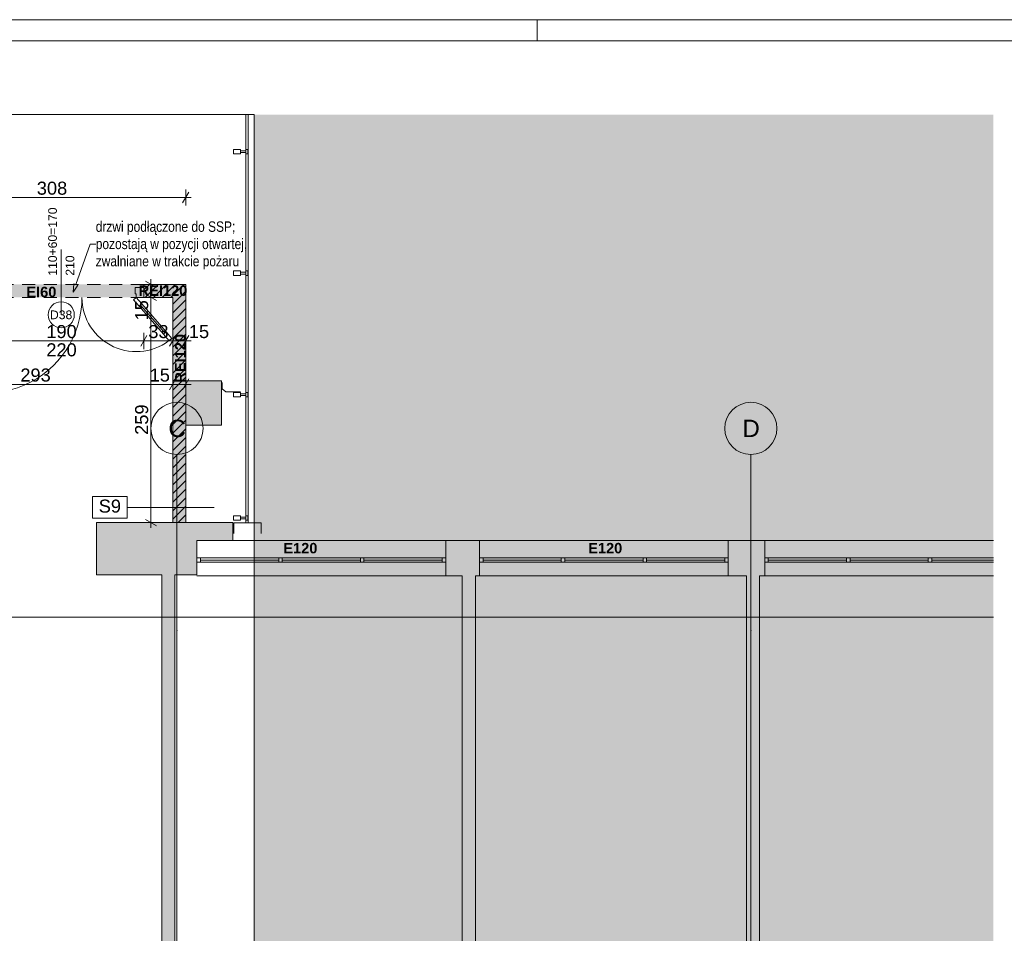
# Paper-space layout 'A-32 RZUT - PIĘTRO 2' of a CAD drawing. Header units: millimetres. Extents: x 0 to 800, y 0 to 550.
# Tile 17 of 17: x 321 to 547, y 340 to 550. Entities that reach past the tile are written whole.
import ezdxf
from ezdxf.xclip import XClip

# ---------------------------------------------------------------- set-up
doc = ezdxf.new("R2010")
doc.units = ezdxf.units.MM
doc.header["$MEASUREMENT"] = 0
doc.header["$XCLIPFRAME"] = 0
for name, pattern in [('DASHDOTX2', [1000, 500, -250, 0, -250]), ('Przer. długie kreski', [2.5, 1.5, -1]), ('PRZERYWANA_DU_A', [550, 350.0000000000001, -199.9999999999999])]:
    doc.linetypes.add(name, pattern=pattern)
for name, color, linetype, lineweight in [('0_Nr_pióra__2', 8, 'Continuous', 13), ('A_Arkusz_Nr_pióra__1', 7, 'Continuous', 20), ('A_podkład_Nr_pióra__2', 8, 'Continuous', 13), ('A_wymiary_Nr_pióra__1', 7, 'Continuous', 20), ('A_wymiary_Nr_pióra__2', 8, 'Continuous', 13), ('A_ściany proj_Nr_pióra__1', 7, 'Continuous', 20), ('A_ściany_Nr_pióra__1', 7, 'Continuous', 20), ('Drzwi Archicad_Nr_pióra__3', 252, 'Continuous', 13), ('Znaczniki drzwi Archicada_Nr_pióra__3', 252, 'Continuous', 13)]:
    doc.layers.add(name, color=color, linetype=linetype, lineweight=lineweight)
for name, color, linetype, lineweight, true_color in [('0_Nr_pióra__8', 7, 'Continuous', 13, 0x4c4c4c), ('A_Arkusz_Nr_pióra__237', 7, 'Continuous', 5, 0x343434), ('A_opis ścian_Nr_pióra__19', 7, 'Continuous', 5, 0x191919), ('A_opis_Nr_pióra__255', 7, 'Continuous', 15, 0x242424), ('A_opis_Nr_pióra__8', 7, 'Continuous', 13, 0x4c4c4c), ('A_osie_Nr_pióra__16', 7, 'Continuous', 5, 0x0f0f0f), ('A_osie_Nr_pióra__76', 7, 'Continuous', 5, 0x2d2d2d), ('A_ppoż proj_Nr_pióra__8', 7, 'Continuous', 13, 0x4c4c4c), ('A_ściany_Nr_pióra__19', 7, 'Continuous', 5, 0x191919), ('Okna Archicada_Nr_pióra__19', 7, 'Continuous', 5, 0x191919)]:
    doc.layers.add(name, color=color, linetype=linetype, lineweight=lineweight, true_color=true_color)
for name, color, linetype in [('A_podrys', 7, 'Continuous'), ('A_ppoż proj', 7, 'Continuous'), ('A_ściany', 7, 'Continuous'), ('A_ściany proj', 7, 'Continuous')]:
    doc.layers.add(name, color=color, linetype=linetype)
doc.styles.add('STYL_AUTOMATYCZNY_1', font='arial.ttf')
doc.styles.add('STYL_AUTOMATYCZNY_2', font='ARIALN.TTF')
doc.styles.add('STYL_AUTOMATYCZNY_3', font='arial.ttf')
doc.styles.add('STYL_AUTOMATYCZNY_4', font='arial.ttf')
doc.styles.add('STYL_AUTOMATYCZNY_5', font='arial.ttf')
pattern_1 = [(45, (-3193.413088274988, -647.6028358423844), (-0.9899494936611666, 0.9899494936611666), [])]

# ---------------------------------------------------------------- blocks, each defined once
blk = doc.blocks.new('Rysunek_1_1', base_point=(-3193.413088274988, -647.6028358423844))
at = {"linetype": 'Continuous', "lineweight": 0, "true_color": 0x484848}
blk.add_hatch(color=251, dxfattribs=at).paths.add_polyline_path([(544.9695813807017, 528.1668315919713), (374.969587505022, 528.1668315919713), (374.969587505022, 300.5468399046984), (544.9695813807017, 300.5468399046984)])
at = {"layer": 'A_ppoż proj', "linetype": 'Continuous', "lineweight": 0, "true_color": 0x121212}
blk.add_hatch(color=250, dxfattribs=at).paths.add_polyline_path([(297.560567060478, 489.1005955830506), (297.5602416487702, 486.100595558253), (356.1911294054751, 486.100595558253), (356.1911294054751, 434.3068322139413), (359.1911300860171, 434.3068322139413), (359.1911300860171, 489.1005955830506)])
at = {"layer": 'A_ściany', "linetype": 'Continuous', "lineweight": 0, "true_color": 0x000000}
for points in [[(359.1911296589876, 466.8868323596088), (359.1911296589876, 456.7268323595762), (367.3911296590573, 456.7268323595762), (367.3911296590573, 466.8868323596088)], [(369.9911296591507, 434.3068323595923), (338.6511296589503, 434.3068323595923), (338.6511296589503, 422.2468323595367), (361.7811296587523, 422.2468323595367), (361.7811296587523, 430.1668323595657), (369.9911296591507, 430.1668323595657)], [(426.7811296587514, 422.0668323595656), (426.7811296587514, 430.1668323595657), (418.9811296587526, 430.1668323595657), (418.9811296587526, 422.0668323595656)], [(492.381129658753, 422.0668323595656), (492.381129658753, 430.1668323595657), (483.9811296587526, 430.1668323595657), (483.9811296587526, 422.0668323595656)], [(356.6986703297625, 295.0468323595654), (356.6986703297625, 422.2468323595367), (353.6986703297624, 422.2468323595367), (353.6986703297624, 292.0468323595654)], [(425.8047299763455, 292.0468323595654), (425.8047299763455, 422.0668323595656), (422.8047299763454, 422.0668323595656), (422.8047299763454, 292.0468323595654)], [(491.1808190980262, 292.0468323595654), (491.1808190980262, 422.0668323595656), (488.1808190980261, 422.0668323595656), (488.1808190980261, 292.0468323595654)]]:
    blk.add_hatch(color=18, dxfattribs=at).paths.add_polyline_path(points)
at = {"layer": 'A_ściany proj', "linetype": 'Continuous', "lineweight": 0, "true_color": 0x000000}
h = blk.add_hatch(dxfattribs=at)
h.set_pattern_fill('bloczki_ceramiczne_0001', color=18, style=0, pattern_type=2)
h.set_pattern_definition(pattern_1)
h.paths.add_polyline_path([(349.5601339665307, 486.100595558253), (356.1911296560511, 486.100595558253), (359.1911296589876, 489.1005955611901), (349.5601339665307, 489.1005955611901)])
h = blk.add_hatch(dxfattribs=at)
h.set_pattern_fill('bloczki_ceramiczne_0001', color=18, style=0, pattern_type=2)
h.set_pattern_definition(pattern_1)
h.paths.add_polyline_path([(359.1911296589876, 434.3068323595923), (359.1911296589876, 489.1005955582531), (356.1911296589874, 486.100595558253), (356.1911296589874, 434.3068323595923)])
at = {"layer": '0_Nr_pióra__2', "color": 8, "linetype": 'PRZERYWANA_DU_A', "lineweight": 13, "ltscale": 2, "flags": 128}
for points in [[(374.9695795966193, 528.1668323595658), (60.83915919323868, 528.1668323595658)], [(544.9695795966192, 300.5468323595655), (374.9695795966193, 300.5468323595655), (374.9695795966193, 528.1668323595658)]]:
    blk.add_lwpolyline(points, dxfattribs=at)
at = {"layer": '0_Nr_pióra__8', "color": 251, "linetype": 'Continuous', "lineweight": 13, "ltscale": 2, "true_color": 0x4c4c4c, "flags": 128}
blk.add_lwpolyline([(371.7797204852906, 464.3620968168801), (368.4183325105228, 464.3620968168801), (367.5741483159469, 465.0374441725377), (367.5741483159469, 466.5268323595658)], dxfattribs=at)
at = {"layer": 'A_opis ścian_Nr_pióra__19', "color": 250, "linetype": 'Continuous', "lineweight": 5, "ltscale": 2, "true_color": 0x191919}
for p, q in [((345.7409580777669, 440.269141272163), (337.7409555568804, 440.269141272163)), ((337.7409555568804, 440.269141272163), (337.7409555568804, 435.3191372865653)), ((345.7409580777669, 435.3191372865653), (345.7409580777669, 440.269141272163)), ((345.7409580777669, 437.7940422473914), (365.7409569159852, 437.7940422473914)), ((337.7409555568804, 435.3191372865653), (345.7409580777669, 435.3191372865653))]:
    blk.add_line(p, q, dxfattribs=at)
at = {"layer": 'A_opis_Nr_pióra__255', "color": 250, "linetype": 'Continuous', "lineweight": 15, "ltscale": 2, "true_color": 0x242424}
for p, q in [((333.909558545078, 489.0524283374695), (337.190746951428, 498.3625043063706)), ((337.190746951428, 498.3625043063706), (338.498237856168, 498.3625043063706)), ((333.2893003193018, 487.2925071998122), (333.4379906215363, 489.2186291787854)), ((333.4379906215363, 489.2186291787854), (334.3811339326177, 488.8862349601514)), ((333.2893003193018, 487.2925071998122), (334.3811339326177, 488.8862349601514))]:
    blk.add_line(p, q, dxfattribs=at)
at = {"layer": 'A_osie_Nr_pióra__16', "color": 250, "linetype": 'DASHDOTX2', "lineweight": 5, "ltscale": 2, "true_color": 0x0f0f0f}
for p, q in [((357.1811296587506, 409.4627851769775), (357.1811321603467, 449.9649491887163)), ((489.1811296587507, 409.4627851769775), (489.1811289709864, 449.9649491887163)), ((544.9695777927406, 412.5468351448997), (96.57179472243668, 412.5468351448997)), ((357.1811329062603, 409.4627815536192), (357.1811329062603, 110.5468336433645)), ((489.1811322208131, 409.4627815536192), (489.1811322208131, 110.5468336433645))]:
    blk.add_line(p, q, dxfattribs=at)
for p in [(357.1811296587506, 409.4627851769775), (357.1811296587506, 409.4627851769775), (489.1811296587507, 409.4627851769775), (489.1811296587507, 409.4627851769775)]:
    blk.add_point(p, dxfattribs=at)
at = {"layer": 'A_osie_Nr_pióra__76', "color": 250, "linetype": 'Continuous', "lineweight": 5, "ltscale": 2, "true_color": 0x2d2d2d}
for centre in [(357.1811296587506, 455.9649460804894), (489.1811296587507, 455.9649460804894)]:
    blk.add_circle(centre, 6.000000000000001, dxfattribs=at)
at = {"layer": 'A_podkład_Nr_pióra__2', "color": 8, "linetype": 'Continuous', "lineweight": 13, "ltscale": 2}
for p, q in [((373.0510546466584, 528.1668301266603), (373.0510546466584, 434.2037174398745)), ((373.5601366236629, 434.2037174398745), (373.5601366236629, 528.1668301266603)), ((370.1722951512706, 519.1272643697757), (370.1722951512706, 520.1553927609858)), ((370.1722951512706, 520.1553927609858), (371.8173005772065, 520.1553927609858)), ((371.8173005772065, 519.1272643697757), (370.1722951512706, 519.1272643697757)), ((371.8173005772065, 520.1553927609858), (371.8173005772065, 519.1272643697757)), ((371.8173005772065, 519.8469505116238), (373.0510546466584, 519.8469505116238)), ((373.0510546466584, 519.4356991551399), (371.8173005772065, 519.4356991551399)), ((373.4623060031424, 520.1553927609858), (373.0510546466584, 520.1553927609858)), ((373.0510546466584, 519.1272643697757), (373.4623060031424, 519.1272643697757)), ((373.4623060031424, 519.1272643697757), (373.4623060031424, 520.1553927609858)), ((370.1722951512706, 491.1621198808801), (370.1722951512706, 492.1902557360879)), ((370.1722951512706, 492.1902557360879), (371.8173005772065, 492.1902557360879)), ((371.8173005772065, 492.1902557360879), (371.8173005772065, 491.1621198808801)), ((371.8173005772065, 491.8818134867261), (373.0510546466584, 491.8818134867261)), ((373.0510546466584, 491.4705621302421), (371.8173005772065, 491.4705621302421)), ((373.4623060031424, 492.1902557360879), (373.0510546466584, 492.1902557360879)), ((373.4623060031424, 491.1621198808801), (373.4623060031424, 492.1902557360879)), ((371.8173005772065, 491.1621198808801), (370.1722951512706, 491.1621198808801)), ((373.0510546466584, 491.1621198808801), (373.4623060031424, 491.1621198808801)), ((370.1722951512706, 463.1969828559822), (370.1722951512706, 464.2251112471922)), ((370.1722951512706, 464.2251112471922), (371.8173005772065, 464.2251112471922)), ((371.8173005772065, 463.1969828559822), (370.1722951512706, 463.1969828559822)), ((371.8173005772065, 464.2251112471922), (371.8173005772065, 463.1969828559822)), ((371.8173005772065, 463.9166764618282), (373.0510546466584, 463.9166764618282)), ((373.0510546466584, 463.5054251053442), (371.8173005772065, 463.5054251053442)), ((373.4623060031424, 464.2251112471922), (373.0510546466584, 464.2251112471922)), ((373.0510546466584, 463.1969828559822), (373.4623060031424, 463.1969828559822)), ((373.4623060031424, 463.1969828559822), (373.4623060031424, 464.2251112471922)), ((370.1722951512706, 434.8205944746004), (370.1722951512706, 435.8487228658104)), ((370.1722951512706, 435.8487228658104), (371.8173005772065, 435.8487228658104)), ((371.8173005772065, 434.8205944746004), (370.1722951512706, 434.8205944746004)), ((371.8173005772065, 435.8487228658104), (371.8173005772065, 434.8205944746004)), ((371.8173005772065, 435.5402806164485), (373.0510546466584, 435.5402806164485)), ((373.0510546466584, 435.1290292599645), (371.8173005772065, 435.1290292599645)), ((373.4623060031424, 435.8487228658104), (373.0510546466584, 435.8487228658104)), ((373.0510546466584, 434.8205944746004), (373.4623060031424, 434.8205944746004)), ((373.4623060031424, 434.8205944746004), (373.4623060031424, 435.8487228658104)), ((370.2601314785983, 431.8037136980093), (370.2601314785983, 434.2037174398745)), ((376.5601338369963, 434.2037174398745), (370.2601314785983, 434.2037174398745)), ((376.5601338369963, 434.2037174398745), (376.5601338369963, 431.8037136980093))]:
    blk.add_line(p, q, dxfattribs=at)
at = {"layer": 'A_wymiary_Nr_pióra__1', "color": 7, "linetype": 'Continuous', "lineweight": 20, "ltscale": 2}
for p, q in [((358.4694405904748, 507.8407292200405), (359.9128135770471, 510.3407281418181)), ((352.4411277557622, 488.3789070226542), (349.9411288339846, 489.8222800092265)), ((349.9411288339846, 486.822282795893), (352.4411277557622, 485.3789098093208)), ((350.2818230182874, 477.3505963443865), (348.8384425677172, 474.8505974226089)), ((356.9128163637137, 477.3505963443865), (355.4694433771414, 474.8505974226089)), ((358.4694405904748, 474.8505974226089), (359.9128135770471, 477.3505963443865)), ((356.9128163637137, 467.3505931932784), (355.4694433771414, 464.8505942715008)), ((358.4694405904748, 464.8505942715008), (359.9128135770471, 467.3505931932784)), ((349.9411288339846, 435.0285190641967), (352.4411277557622, 433.5851460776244))]:
    blk.add_line(p, q, dxfattribs=at)
at = {"layer": 'A_wymiary_Nr_pióra__2', "color": 8, "linetype": 'Continuous', "lineweight": 13, "ltscale": 2}
for p, q in [((359.191127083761, 507.2157313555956), (359.191127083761, 510.965726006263)), ((297.5601350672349, 509.0907324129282), (359.191127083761, 509.0907324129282)), ((359.191127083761, 509.0907324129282), (360.4136329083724, 509.0907324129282)), ((351.1911320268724, 489.1005935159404), (351.1911320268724, 490.3230918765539)), ((353.0661330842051, 489.1005935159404), (349.3161309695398, 489.1005935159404)), ((351.1911320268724, 486.1005963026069), (351.1911320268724, 489.1005935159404)), ((353.0661330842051, 486.1005963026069), (349.3161309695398, 486.1005963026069)), ((351.1911320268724, 434.3068325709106), (351.1911320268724, 486.1005963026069)), ((349.5601365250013, 474.2255920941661), (349.5601365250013, 477.9755942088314)), ((356.1911298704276, 474.2255920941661), (356.1911298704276, 477.9755942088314)), ((359.191127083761, 474.2255920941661), (359.191127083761, 477.9755942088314)), ((311.5601320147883, 476.1005931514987), (349.5601365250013, 476.1005931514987)), ((349.5601365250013, 476.1005931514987), (356.1911298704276, 476.1005931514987)), ((356.1911298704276, 476.1005931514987), (359.191127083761, 476.1005931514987)), ((359.191127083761, 476.1005931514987), (360.4136329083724, 476.1005931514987)), ((356.1911298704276, 464.2255964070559), (356.1911298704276, 467.9755985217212)), ((359.191127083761, 464.2255964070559), (359.191127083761, 467.9755985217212)), ((297.5601350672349, 466.1005974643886), (356.1911298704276, 466.1005974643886)), ((356.1911298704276, 466.1005974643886), (359.191127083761, 466.1005974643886)), ((359.191127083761, 466.1005974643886), (360.4136329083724, 466.1005974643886)), ((353.0661330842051, 434.3068325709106), (349.3161309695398, 434.3068325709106)), ((351.1911320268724, 433.084334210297), (351.1911320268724, 434.3068325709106))]:
    blk.add_line(p, q, dxfattribs=at)
at = {"layer": 'A_ściany proj_Nr_pióra__1', "color": 7, "linetype": 'Continuous', "lineweight": 20, "ltscale": 2}
for p, q in [((349.5601365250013, 488.4005974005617), (349.5601365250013, 489.1005935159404)), ((349.5601365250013, 486.1005963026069), (349.5601365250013, 488.4005974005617))]:
    blk.add_line(p, q, dxfattribs=at)
at = {"layer": 'A_ściany proj_Nr_pióra__1', "color": 7, "linetype": 'Continuous', "lineweight": 20, "ltscale": 2, "flags": 128}
for points in [[(359.1911296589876, 489.1005955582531), (349.5601339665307, 489.1005955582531)], [(359.1911296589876, 434.3068323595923), (359.1911296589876, 489.1005955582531)], [(349.5601337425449, 486.100595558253), (356.1911296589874, 486.100595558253)], [(356.1911296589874, 486.100595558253), (356.1911296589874, 434.3068323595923)], [(356.1911296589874, 434.3068323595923), (359.1911296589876, 434.3068323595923)]]:
    blk.add_lwpolyline(points, dxfattribs=at)
at = {"layer": 'A_ściany_Nr_pióra__1', "color": 7, "linetype": 'Continuous', "lineweight": 20, "ltscale": 2}
for p, q in [((418.9811314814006, 430.1668291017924), (418.9811314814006, 422.0668314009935)), ((426.7811287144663, 430.1668291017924), (426.7811287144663, 422.0668314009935)), ((483.9811333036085, 430.1668291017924), (483.9811333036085, 422.0668314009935)), ((492.3811314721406, 430.1668291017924), (492.3811314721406, 422.0668314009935))]:
    blk.add_line(p, q, dxfattribs=at)
at = {"layer": 'A_ściany_Nr_pióra__1', "color": 7, "linetype": 'Continuous', "lineweight": 20, "ltscale": 2, "flags": 128}
for points in [[(359.1911296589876, 466.8868323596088), (359.1911296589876, 456.7268323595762)], [(367.3911296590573, 466.8868323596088), (359.1911296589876, 466.8868323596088)], [(367.3911296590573, 456.7268323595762), (367.3911296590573, 466.8868323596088)], [(359.1911296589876, 456.7268323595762), (367.3911296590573, 456.7268323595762)], [(369.9911296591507, 434.3068323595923), (338.6511296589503, 434.3068323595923)], [(338.6511296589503, 434.3068323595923), (338.6511296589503, 422.2468323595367)], [(369.9911296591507, 430.1668323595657), (369.9911296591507, 434.3068323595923)], [(361.7811296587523, 422.2468323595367), (361.7811296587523, 430.1668323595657)], [(361.7811296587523, 430.1668323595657), (369.9911296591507, 430.1668323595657)], [(426.7811296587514, 430.1668323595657), (418.9811296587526, 430.1668323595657)], [(492.381129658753, 430.1668323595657), (483.9811296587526, 430.1668323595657)], [(338.6511296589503, 422.2468323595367), (353.6986703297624, 422.2468323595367)], [(353.6986703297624, 422.2468323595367), (353.6986703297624, 292.0468323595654)], [(356.6986703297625, 295.0468323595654), (356.6986703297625, 422.2468323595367)], [(356.6986703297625, 422.2468323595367), (361.7811296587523, 422.2468323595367)], [(418.9811296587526, 422.0668323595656), (422.8047299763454, 422.0668323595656)], [(422.8047299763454, 422.0668323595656), (422.8047299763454, 295.0468323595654)], [(425.8047299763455, 295.0468323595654), (425.8047299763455, 422.0668323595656)], [(425.8047299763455, 422.0668323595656), (426.7811296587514, 422.0668323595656)], [(483.9811296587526, 422.0668323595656), (488.1808190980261, 422.0668323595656)], [(488.1808190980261, 422.0668323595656), (488.1808190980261, 295.0468323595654)], [(491.1808190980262, 295.0468323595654), (491.1808190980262, 422.0668323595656)], [(491.1808190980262, 422.0668323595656), (492.381129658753, 422.0668323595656)]]:
    blk.add_lwpolyline(points, dxfattribs=at)
at = {"layer": 'A_ściany_Nr_pióra__19', "color": 250, "linetype": 'Continuous', "lineweight": 5, "ltscale": 2, "true_color": 0x191919}
for p, q in [((418.9811314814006, 430.1668291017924), (361.7811268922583, 430.1668291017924)), ((483.9811333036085, 430.1668291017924), (426.7811287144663, 430.1668291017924)), ((544.9695786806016, 430.1668325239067), (492.3811312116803, 430.1668325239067)), ((361.7811268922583, 422.0668314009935), (418.9811314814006, 422.0668314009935)), ((426.7811287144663, 422.0668314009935), (483.9811333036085, 422.0668314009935)), ((492.3811312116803, 422.0668358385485), (544.9695786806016, 422.0668358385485))]:
    blk.add_line(p, q, dxfattribs=at)
at = {"layer": 'Drzwi Archicad_Nr_pióra__3', "color": 252, "linetype": 'Przer. długie kreski', "lineweight": 13, "ltscale": 2}
for p, q in [((349.5601365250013, 489.1005935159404), (311.5601320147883, 489.1005935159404)), ((349.5601365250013, 486.1005963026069), (311.5601320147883, 486.1005963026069))]:
    blk.add_line(p, q, dxfattribs=at)
at = {"layer": 'Drzwi Archicad_Nr_pióra__3', "color": 252, "linetype": 'Continuous', "lineweight": 13, "ltscale": 2}
for p, q in [((347.5601358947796, 488.4005974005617), (347.5601358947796, 486.900595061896)), ((349.5601365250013, 488.4005974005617), (347.5601358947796, 488.4005974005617)), ((349.5601365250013, 488.4005974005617), (349.5601365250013, 489.1005935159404)), ((349.5601365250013, 486.1005963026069), (349.5601365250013, 488.4005974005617)), ((349.5601365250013, 486.1005963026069), (349.5601365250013, 488.4005974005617)), ((349.5601365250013, 486.1005963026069), (349.5601365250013, 488.4005974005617)), ((347.800133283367, 486.1005963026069), (347.1954449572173, 485.5768102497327)), ((347.1954449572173, 485.5768102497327), (348.504906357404, 484.0650894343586)), ((347.5601358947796, 486.900595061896), (347.800133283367, 486.900595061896)), ((347.800133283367, 486.900595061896), (347.800133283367, 486.1005963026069)), ((347.800133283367, 486.1005963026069), (349.5601365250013, 486.1005963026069)), ((349.1095946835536, 484.5888680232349), (347.800133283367, 486.1005963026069)), ((348.504906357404, 484.0650894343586), (349.1095946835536, 484.5888680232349)), ((354.3593677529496, 477.917263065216), (348.8072505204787, 484.3269787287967)), ((354.6617119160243, 478.179159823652), (354.0570235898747, 477.6553737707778)), ((355.9711733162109, 476.66743154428), (354.6617119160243, 478.179159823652)), ((354.0570235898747, 477.6553737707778), (355.3664849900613, 476.1436529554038)), ((355.3664849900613, 476.1436529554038), (355.9711733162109, 476.66743154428))]:
    blk.add_line(p, q, dxfattribs=at)
at = {"layer": 'Drzwi Archicad_Nr_pióra__3', "color": 252, "linetype": 'Continuous', "lineweight": 13, "ltscale": 2, "flags": 128}
for points in [[(354.3593656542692, 477.9172664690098), (348.8072499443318, 484.3269787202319), (348.5049050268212, 484.0650864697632), (354.0570207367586, 477.6553742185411)], [(354.6617105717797, 478.1791587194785), (349.1095948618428, 484.5888709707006), (348.8072499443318, 484.3269787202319), (354.3593656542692, 477.9172664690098)]]:
    blk.add_lwpolyline(points, close=True, dxfattribs=at)
at = {"layer": 'Drzwi Archicad_Nr_pióra__3', "color": 252, "linetype": 'Continuous', "lineweight": 13, "ltscale": 2}
for centre, radius, start, end in [((313.3201336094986, 486.100595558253), 21.99999999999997, 226.4420557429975, 0), ((347.8001336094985, 486.100595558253), 12.48, 180, 310.8992277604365)]:
    blk.add_arc(centre, radius, start, end, dxfattribs=at)
at = {"layer": 'Okna Archicada_Nr_pióra__19', "color": 250, "linetype": 'Continuous', "lineweight": 5, "ltscale": 2, "true_color": 0x191919}
for p, q in [((418.9811314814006, 426.166835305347), (361.7811268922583, 426.166835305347)), ((361.7811268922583, 426.166835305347), (361.7811268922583, 425.1668312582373)), ((362.5811331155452, 426.166835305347), (362.5811331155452, 425.1668312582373)), ((380.5811313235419, 426.166835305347), (380.5811313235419, 425.1668312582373)), ((381.3811300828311, 426.166835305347), (381.3811300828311, 425.1668312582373)), ((399.3811282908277, 426.166835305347), (399.3811282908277, 425.1668312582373)), ((400.1811270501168, 426.166835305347), (400.1811270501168, 425.1668312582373)), ((418.1811327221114, 426.166835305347), (418.1811327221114, 425.1668312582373)), ((418.9811314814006, 425.1668312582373), (418.9811314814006, 426.166835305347)), ((483.9811333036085, 426.166835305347), (426.7811287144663, 426.166835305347)), ((426.7811287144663, 426.166835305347), (426.7811287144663, 425.1668312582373)), ((427.5811274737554, 426.166835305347), (427.5811274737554, 425.1668312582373)), ((445.58113314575, 426.166835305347), (445.58113314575, 425.1668312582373)), ((446.3811319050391, 426.166835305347), (446.3811319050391, 425.1668312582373)), ((464.3811301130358, 426.166835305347), (464.3811301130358, 425.1668312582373)), ((465.1811288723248, 426.166835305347), (465.1811288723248, 425.1668312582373)), ((483.1811270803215, 426.166835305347), (483.1811270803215, 425.1668312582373)), ((483.9811333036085, 425.1668312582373), (483.9811333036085, 426.166835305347)), ((544.9695786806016, 426.1668325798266), (492.3811312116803, 426.1668325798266)), ((492.3811312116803, 426.1668325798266), (492.3811314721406, 425.1668312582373)), ((493.1811302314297, 426.166835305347), (493.1811302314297, 425.1668312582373)), ((511.1811284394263, 426.166835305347), (511.1811284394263, 425.1668312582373)), ((511.9811271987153, 426.166835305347), (511.9811271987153, 425.1668312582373)), ((529.98113287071, 426.166835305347), (529.98113287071, 425.1668312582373)), ((530.7811316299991, 426.166835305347), (530.7811316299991, 425.1668312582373)), ((361.7811268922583, 425.1668312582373), (418.9811314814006, 425.1668312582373)), ((362.5811331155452, 425.6668295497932), (380.5811313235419, 425.6668295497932)), ((381.3811300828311, 425.6668295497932), (399.3811282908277, 425.6668295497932)), ((400.1811270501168, 425.6668295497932), (418.1811327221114, 425.6668295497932)), ((426.7811287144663, 425.1668312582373), (483.9811333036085, 425.1668312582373)), ((427.5811274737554, 425.6668295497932), (445.58113314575, 425.6668295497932)), ((446.3811319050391, 425.6668295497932), (464.3811301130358, 425.6668295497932)), ((465.1811288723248, 425.6668295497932), (483.1811270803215, 425.6668295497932)), ((492.3811312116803, 425.1668344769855), (544.9695786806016, 425.1668344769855)), ((493.1811302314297, 425.6668295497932), (511.1811284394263, 425.6668295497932)), ((511.9811271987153, 425.6668295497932), (529.98113287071, 425.6668295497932)), ((530.7811309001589, 425.6668349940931), (544.9695759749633, 425.6668349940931))]:
    blk.add_line(p, q, dxfattribs=at)
at = {"layer": 'Znaczniki drzwi Archicada_Nr_pióra__3', "color": 252, "linetype": 'Continuous', "lineweight": 13, "ltscale": 2}
blk.add_line((330.5601342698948, 482.1005950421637), (330.5601342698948, 497.1005960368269), dxfattribs=at)
at = {"layer": 'Znaczniki drzwi Archicada_Nr_pióra__3', "color": 252, "linetype": 'Continuous', "lineweight": 13, "ltscale": 2, "flags": 128}
blk.add_lwpolyline([(327.5601336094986, 482.100595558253, 0.9999999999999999), (333.5601336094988, 482.100595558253, 0.9999999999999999)], format="xyb", close=True, dxfattribs=at)
at = {"layer": 'A_opis ścian_Nr_pióra__19', "color": 250, "linetype": 'Continuous', "lineweight": 5, "true_color": 0x191919, "insert": (341.7409551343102, 439.583428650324), "char_height": 3, "attachment_point": 2, "style": 'STYL_AUTOMATYCZNY_1'}
blk.add_mtext('\\A1;{\\pqc;\\fArial|b0|i0|c238|p0;\\W1.000000;S9}', dxfattribs=at)
at = {"layer": 'A_opis_Nr_pióra__8', "color": 251, "linetype": 'Continuous', "lineweight": 13, "true_color": 0x4c4c4c, "insert": (338.4982374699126, 498.0600329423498), "char_height": 2.399999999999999, "width": 36.24050789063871, "attachment_point": 4, "line_spacing_factor": 0.9926303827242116, "style": 'STYL_AUTOMATYCZNY_2'}
blk.add_mtext('\\A1;{\\pql;\\fArial Narrow|b0|i0|c238|p0;\\W1.000000;drzwi podłączone do SSP; pozostają w pozycji otwartej, zwalniane w trakcie pożaru}', dxfattribs=at)
at = {"layer": 'A_osie_Nr_pióra__76', "color": 250, "linetype": 'Continuous', "lineweight": 5, "true_color": 0x2d2d2d, "char_height": 4, "attachment_point": 1, "style": 'STYL_AUTOMATYCZNY_1'}
for s, insert in [('\\A1;{\\pql;\\pt0;\\fArial|b0|i0|c238|p0;\\W1.000000;C}', (355.2003196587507, 457.9649461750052)), ('\\A1;{\\pql;\\pt0;\\fArial|b0|i0|c238|p0;\\W1.000000;D}', (487.2003196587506, 457.9649461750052))]:
    blk.add_mtext(s, dxfattribs=dict(at, insert=insert))
at = {"layer": 'A_ppoż proj_Nr_pióra__8', "color": 251, "linetype": 'Continuous', "lineweight": 13, "true_color": 0x4c4c4c, "attachment_point": 5, "style": 'STYL_AUTOMATYCZNY_3'}
for s, insert, char_height in [('\\A1;{\\pqc;\\fArial|b1|i0|c238|p0;\\W1.000000;EI60}', (325.9860878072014, 487.3319350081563), 2.4), ('\\A1;{\\pqc;\\fArial|b1|i0|c238|p0;\\W1.000000;REI120}', (353.9574603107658, 487.6453672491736), 2.399999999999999), ('\\A1;{\\pqc;\\fArial|b1|i0|c238|p0;\\W1.000000;E\\fArial|b1|i0|c238|p0;\\W1.000000;12\\fArial|b1|i0|c238|p0;\\W1.000000;0}', (385.5605831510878, 428.3980868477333), 2.399999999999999), ('\\A1;{\\pqc;\\fArial|b1|i0|c238|p0;\\W1.000000;E\\fArial|b1|i0|c238|p0;\\W1.000000;12\\fArial|b1|i0|c238|p0;\\W1.000000;0}', (455.6759139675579, 428.3980868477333), 2.399999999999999)]:
    blk.add_mtext(s, dxfattribs=dict(at, insert=insert, char_height=char_height))
at = {"layer": 'A_ppoż proj_Nr_pióra__8', "color": 251, "linetype": 'Continuous', "lineweight": 13, "true_color": 0x4c4c4c, "insert": (357.9597902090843, 472.0959726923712), "char_height": 2.399999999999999, "attachment_point": 5, "rotation": 90, "style": 'STYL_AUTOMATYCZNY_3'}
blk.add_mtext('\\A1;{\\pqc;\\fArial|b1|i0|c238|p0;\\W1.000000;REI120}', dxfattribs=at)
at = {"layer": 'A_wymiary_Nr_pióra__1', "color": 7, "linetype": 'Continuous', "lineweight": 20, "char_height": 3, "attachment_point": 7, "style": 'STYL_AUTOMATYCZNY_5'}
for s, insert, width in [('\\A1;{\\pql;\\fArial|b0|i0|c238|p0;\\W1.000000;308}', (324.9433765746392, 509.6907296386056), 6.86451), ('\\A1;{\\pql;\\fArial|b0|i0|c238|p0;\\W1.000000;190}', (327.1278785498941, 476.700595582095), 6.86451), ('\\A1;{\\pql;\\fArial|b0|i0|c238|p0;\\W1.000000;33}', (350.5874566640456, 476.700595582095), 4.57635), ('\\A1;{\\pql;\\fArial|b0|i0|c238|p0;\\W1.000000;15}', (359.9136297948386, 476.700595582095), 4.57635), ('\\A1;{\\pql;\\fArial|b0|i0|c238|p0;\\W1.000000;220}', (327.1278785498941, 472.5005954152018), 6.86451), ('\\A1;{\\pql;\\fArial|b0|i0|c238|p0;\\W1.000000;293}', (321.1552014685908, 466.700595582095), 6.86451), ('\\A1;{\\pql;\\fArial|b0|i0|c238|p0;\\W1.000000;15}', (350.8922795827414, 466.700595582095), 4.57635)]:
    blk.add_mtext(s, dxfattribs=dict(at, insert=insert, width=width))
at = {"layer": 'A_wymiary_Nr_pióra__1', "color": 7, "linetype": 'Continuous', "lineweight": 20, "char_height": 3, "attachment_point": 7, "rotation": 90, "style": 'STYL_AUTOMATYCZNY_5'}
for s, insert, width in [('\\A1;{\\pql;\\fArial|b0|i0|c238|p0;\\W1.000000;15}', (350.5911296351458, 480.8017454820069), 4.57635), ('\\A1;{\\pql;\\fArial|b0|i0|c238|p0;\\W1.000000;259}', (350.5911296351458, 454.4832837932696), 6.86451)]:
    blk.add_mtext(s, dxfattribs=dict(at, insert=insert, width=width))
at = {"layer": 'Znaczniki drzwi Archicada_Nr_pióra__3', "color": 252, "linetype": 'Continuous', "lineweight": 13, "char_height": 2, "attachment_point": 7, "rotation": 89.99999999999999, "style": 'STYL_AUTOMATYCZNY_4'}
for s, insert in [('\\A1;{\\pql;\\fArial CE|b0|i0|c238|p0;\\W1.000000;110+60=170}', (329.5945864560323, 491.1005955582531)), ('\\A1;{\\pql;\\fArial CE|b0|i0|c238|p0;\\W1.000000;210}', (333.5945864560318, 491.1005955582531))]:
    blk.add_mtext(s, dxfattribs=dict(at, insert=insert))
at = {"layer": 'Znaczniki drzwi Archicada_Nr_pióra__3', "color": 252, "linetype": 'Continuous', "lineweight": 13, "insert": (327.9702836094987, 481.0661427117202), "char_height": 2, "attachment_point": 7, "style": 'STYL_AUTOMATYCZNY_4'}
blk.add_mtext('\\A1;{\\pql;\\fArial CE|b0|i0|c238|p0;\\W1.000000;D38}', dxfattribs=at)

psp = doc.layouts.new('A-32 RZUT - PIĘTRO 2')

# ---------------------------------------------------------------- linework, layer by layer
at = {"layer": 'A_Arkusz_Nr_pióra__1', "color": 7, "linetype": 'Continuous', "lineweight": 20}
psp.add_line((795.1, 545.1), (29.90003742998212, 545.1), dxfattribs=at)
at = {"layer": 'A_Arkusz_Nr_pióra__1', "color": 7, "linetype": 'Continuous', "lineweight": 20, "flags": 128}
psp.add_lwpolyline([(-1.387778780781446e-13, 550), (799.9999999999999, 549.9999999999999), (800, 1.836970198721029e-14), (0, 7.388085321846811e-14)], close=True, dxfattribs=at)
at = {"layer": 'A_Arkusz_Nr_pióra__237', "color": 250, "linetype": 'Continuous', "lineweight": 5, "true_color": 0x343434}
psp.add_line((440.0000000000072, 545.1000506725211), (440.0000000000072, 550.0000507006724), dxfattribs=at)

# ---------------------------------------------------------------- block references
at = {"layer": 'A_podrys', "color": 37, "linetype": 'Continuous', "lineweight": 5, "true_color": 0x656532}
ref = psp.add_blockref('Rysunek_1_1', (-3193.413088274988, -647.6028358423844), dxfattribs=at)
XClip(ref).set_block_clipping_path([(44.06963709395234, 110.5468323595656), (544.9695795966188, 528.1668323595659)])

doc.saveas('drawing.dxf')
